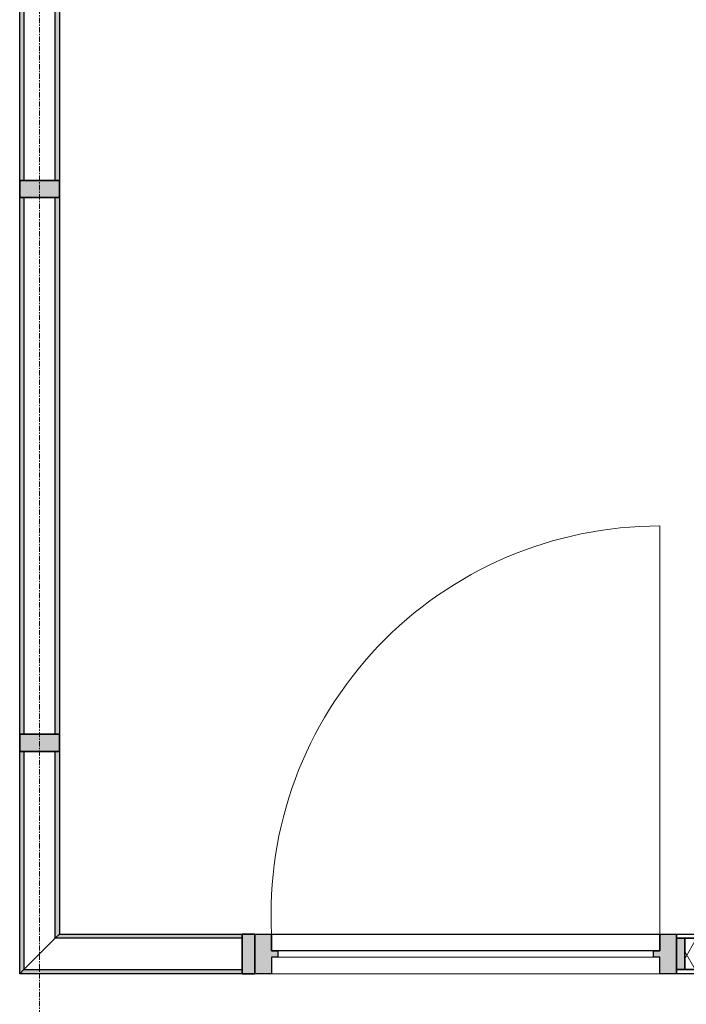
# Model space of a CAD drawing. Header units: millimetres. Extents: x 3625 to 92626, y -20577 to 42628.
# Tile 211 of 256: x 36964 to 38561, y 32041 to 34400. Entities that reach past the tile are written whole.
import ezdxf

# ---------------------------------------------------------------- set-up
doc = ezdxf.new("R2010")
doc.units = ezdxf.units.MM
doc.linetypes.add('stramien', pattern=[22.225, 12.7, -3.175, 3.175, -3.175])
for name, color, linetype, lineweight in [('A-GLAZ', 6, 'Continuous', 18), ('A-GLAZ-CWMG', 3, 'Continuous', 18), ('S-GRID', 1, 'Continuous', 18)]:
    doc.layers.add(name, color=color, linetype=linetype, lineweight=lineweight)

# ---------------------------------------------------------------- blocks, each defined once
blk = doc.blocks.new('22_KA_systeempanel_interline_dubbelglas_horizontaal - paneel_boven-7487349-Plotview plafond tweede verdieping - 1 op 100')
at = {"layer": 'A-GLAZ'}
for points in [[(643, 47.5), (-643, 47.5), (-643, 37.5), (643, 37.5)], [(643, -37.5), (-643, -37.5), (-643, -47.5), (643, -47.5)]]:
    blk.add_hatch(color=256, dxfattribs=at).paths.add_polyline_path(points, flags=0)
at = {"layer": 'A-GLAZ', "lineweight": 25}
for p, q in [((-643, 47.5), (643, 47.5)), ((-643, 37.5), (-643, 47.5)), ((643, 47.5), (643, 37.5)), ((643, 37.5), (-643, 37.5)), ((-643, -47.5), (-643, -37.5)), ((-643, -37.5), (643, -37.5)), ((643, -37.5), (643, -47.5)), ((643, -47.5), (-643, -47.5))]:
    blk.add_line(p, q, dxfattribs=at)
blk = doc.blocks.new('Rectangular Mullion - 22_interline_95x41-7485380-Plotview plafond tweede verdieping - 1 op 100')
at = {"layer": 'A-GLAZ-CWMG'}
blk.add_hatch(color=256, dxfattribs=at).paths.add_polyline_path([(20.5, -47.5), (-20.5, -47.5), (-20.5, 47.5), (20.5, 47.5)], flags=0)
at = {"layer": 'A-GLAZ-CWMG', "lineweight": 35}
for p, q in [((20.5, 47.5), (-20.5, 47.5)), ((-20.5, 47.5), (-20.5, -47.5)), ((20.5, -47.5), (20.5, 47.5)), ((-20.5, -47.5), (20.5, -47.5))]:
    blk.add_line(p, q, dxfattribs=at)
blk = doc.blocks.new('22_KA_systeempanel_interline_dubbelglas_horizontaal_hoek - paneel_boven-7485339-Plotview plafond tweede verdieping - 1 op 100')
at = {"layer": 'A-GLAZ'}
for points in [[(-242.9, 47.5), (-242.9, 37.5), (280.4, 37.5), (290.4, 47.5)], [(-242.9, -37.5), (-242.9, -47.5), (195.4, -47.5), (205.4, -37.5)]]:
    blk.add_hatch(color=256, dxfattribs=at).paths.add_polyline_path(points, flags=0)
at = {"layer": 'A-GLAZ', "lineweight": 25}
for p, q in [((-242.9, 47.5), (290.4, 47.5)), ((-242.9, 37.5), (-242.9, 47.5)), ((290.4, 47.5), (280.4, 37.5)), ((280.4, 37.5), (-242.9, 37.5)), ((-242.9, -47.5), (-242.9, -37.5)), ((-242.9, -37.5), (205.4, -37.5)), ((205.4, -37.5), (195.4, -47.5)), ((195.4, -47.5), (-242.9, -47.5))]:
    blk.add_line(p, q, dxfattribs=at)
at = {"layer": 'A-GLAZ'}
blk.add_line((280.4, 37.5), (205.4, -37.5), dxfattribs=at)
blk = doc.blocks.new('22_KA_systeempanel_dicht - staal-7485318-Plotview plafond tweede verdieping - 1 op 100')
at = {"layer": 'A-GLAZ'}
h = blk.add_hatch(color=256, dxfattribs=at)
h.paths.add_polyline_path([(287.5, -37.5), (307.5, -37.5), (307.5, 37.5), (287.5, 37.5)], flags=0)
h.paths.add_polyline_path([(-287.5, -37.5), (-287.5, 37.5), (-307.5, 37.5), (-307.5, -37.5)], flags=0)
h = blk.add_hatch(dxfattribs=at)
h.set_pattern_fill('FP_80', color=256, style=0, pattern_type=2)
h.set_pattern_definition([(60, (15145.17, -32161.4), (-103.92305, 60), []), (120, (15145.17, -32161.4), (-103.92305, -60), [])])
h.paths.add_polyline_path([(287.5, -37.5), (287.5, 37.5), (-287.5, 37.5), (-287.5, -37.5), (-224.4, -37.5)], flags=0)
at = {"layer": 'A-GLAZ', "lineweight": 25}
for p, q in [((-307.5, 47.5), (307.5, 47.5)), ((-307.5, 37.5), (-307.5, 47.5)), ((307.5, 47.5), (307.5, 37.5)), ((307.5, 37.5), (-307.5, 37.5)), ((-307.5, -37.5), (-307.5, 37.5)), ((-307.5, 37.5), (-287.5, 37.5)), ((-287.5, 37.5), (287.5, 37.5)), ((-287.5, -37.5), (-287.5, 37.5)), ((-287.5, 37.5), (-287.5, -37.5)), ((287.5, 37.5), (287.5, -37.5)), ((287.5, -37.5), (287.5, 37.5)), ((287.5, 37.5), (307.5, 37.5)), ((307.5, 37.5), (307.5, -37.5)), ((-307.5, -47.5), (-307.5, -37.5)), ((-307.5, -37.5), (307.5, -37.5)), ((-287.5, -37.5), (-307.5, -37.5)), ((287.5, -37.5), (-287.5, -37.5)), ((307.5, -37.5), (287.5, -37.5)), ((307.5, -37.5), (307.5, -47.5)), ((307.5, -47.5), (-307.5, -47.5))]:
    blk.add_line(p, q, dxfattribs=at)
blk = doc.blocks.new('Rectangular Mullion - 22_interline_95x30-7485334-Plotview plafond tweede verdieping - 1 op 100')
at = {"layer": 'A-GLAZ-CWMG'}
blk.add_hatch(color=256, dxfattribs=at).paths.add_polyline_path([(15, 47.5), (15, -47.5), (-15, -47.5), (-15, 47.5)], flags=0)
at = {"layer": 'A-GLAZ-CWMG', "lineweight": 35}
for p, q in [((15, 47.5), (-15, 47.5)), ((-15, 47.5), (-15, -47.5)), ((15, -47.5), (15, 47.5)), ((-15, -47.5), (15, -47.5))]:
    blk.add_line(p, q, dxfattribs=at)
blk = doc.blocks.new('22_KA_systeempanel_interline_dubbelglas_horizontaal_hoek - paneel_boven-7487352-Plotview plafond tweede verdieping - 1 op 100')
at = {"layer": 'A-GLAZ'}
for points in [[(205.15, 37.5), (195.15, 47.5), (-242.65, 47.5), (-242.65, 37.5)], [(290.15, -47.5), (280.15, -37.5), (-242.65, -37.5), (-242.65, -47.5)]]:
    blk.add_hatch(color=256, dxfattribs=at).paths.add_polyline_path(points, flags=0)
at = {"layer": 'A-GLAZ', "lineweight": 25}
for p, q in [((-242.65, 47.5), (195.15, 47.5)), ((-242.65, 37.5), (-242.65, 47.5)), ((195.15, 47.5), (205.15, 37.5)), ((205.15, 37.5), (-242.65, 37.5)), ((-242.65, -47.5), (-242.65, -37.5)), ((-242.65, -37.5), (280.15, -37.5)), ((280.15, -37.5), (290.15, -47.5)), ((290.15, -47.5), (-242.65, -47.5))]:
    blk.add_line(p, q, dxfattribs=at)
at = {"layer": 'A-GLAZ'}
blk.add_line((205.15, 37.5), (280.15, -37.5), dxfattribs=at)
blk = doc.blocks.new('22_KA_systeempanel_interline_dubbelglas_horizontaal - paneel_boven-7490495-Plotview plafond tweede verdieping - 1 op 100')
at = {"layer": 'A-GLAZ'}
for points in [[(769.25, 47.5), (-769.25, 47.5), (-769.25, 37.5), (769.25, 37.5)], [(769.25, -37.5), (-769.25, -37.5), (-769.25, -47.5), (769.25, -47.5)]]:
    blk.add_hatch(color=256, dxfattribs=at).paths.add_polyline_path(points, flags=0)
at = {"layer": 'A-GLAZ', "lineweight": 25}
for p, q in [((-769.25, 47.5), (769.25, 47.5)), ((-769.25, 37.5), (-769.25, 47.5)), ((769.25, 47.5), (769.25, 37.5)), ((769.25, 37.5), (-769.25, 37.5)), ((-769.25, -47.5), (-769.25, -37.5)), ((-769.25, -37.5), (769.25, -37.5)), ((769.25, -37.5), (769.25, -47.5)), ((769.25, -47.5), (-769.25, -47.5))]:
    blk.add_line(p, q, dxfattribs=at)
blk = doc.blocks.new('22_KA_systeempanel_deur - staal-7815268-Plotview plafond tweede verdieping - 1 op 100')
at = {"layer": 'A-GLAZ'}
h = blk.add_hatch(color=256, dxfattribs=at)
h.paths.add_polyline_path([(-505, 47.5), (-505, -47.5), (-465, -47.5), (-465, -7.5), (-450, -7.5), (-450, 7.5), (-465, 7.5), (-465, 47.5)], flags=0)
h.paths.add_polyline_path([(505, 47.5), (465, 47.5), (465, 7.5), (450, 7.5), (450, -7.5), (465, -7.5), (465, -47.5), (505, -47.5)], flags=0)
at = {"layer": 'A-GLAZ', "lineweight": 25}
for p, q in [((-505, 47.5), (-465, 47.5)), ((-505, -47.5), (-505, 47.5)), ((-465, 47.5), (-465, 7.5)), ((465, 47.5), (505, 47.5)), ((465, 7.5), (465, 47.5)), ((505, 47.5), (505, -47.5)), ((-465, 7.5), (-450, 7.5)), ((-450, 7.5), (-450, -7.5)), ((450, -7.5), (450, 7.5)), ((450, 7.5), (465, 7.5)), ((-450, -7.5), (-465, -7.5)), ((-465, -7.5), (-465, -47.5)), ((-465, -47.5), (-465, -7.5)), ((-465, -7.5), (465, -7.5)), ((465, -7.5), (450, -7.5)), ((465, -47.5), (465, -7.5)), ((465, -7.5), (465, -47.5)), ((-465, -47.5), (-505, -47.5)), ((465, -47.5), (-465, -47.5)), ((505, -47.5), (465, -47.5))]:
    blk.add_line(p, q, dxfattribs=at)
at = {"layer": 'A-GLAZ'}
for p, q in [((465, 47.5), (-465, 47.5)), ((450, 7.5), (-450, 7.5)), ((-465, -47.5), (-465, -1025.5))]:
    blk.add_line(p, q, dxfattribs=at)
blk.add_arc((-463.8, -95.5), 930, 269.9238, 2.9562, dxfattribs=at)

msp = doc.modelspace()

# ---------------------------------------------------------------- linework, layer by layer
at = {"layer": 'S-GRID', "linetype": 'stramien'}
msp.add_line((37011.7, 41627.6), (37011.7, -3246.7), dxfattribs=at)

# ---------------------------------------------------------------- block references
at = {"layer": 'A-GLAZ'}
for name, p, rotation in [('22_KA_systeempanel_interline_dubbelglas_horizontaal - paneel_boven-7490495-Plotview plafond tweede verdieping - 1 op 100', (37011.7, 34784), 269.9999999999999), ('22_KA_systeempanel_interline_dubbelglas_horizontaal - paneel_boven-7487349-Plotview plafond tweede verdieping - 1 op 100', (37011.7, 33330.7), 269.9999999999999), ('22_KA_systeempanel_deur - staal-7815268-Plotview plafond tweede verdieping - 1 op 100', (38032.5, 32161.4), 180), ('22_KA_systeempanel_interline_dubbelglas_horizontaal_hoek - paneel_boven-7487352-Plotview plafond tweede verdieping - 1 op 100', (37011.7, 32404.1), 269.9999999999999), ('22_KA_systeempanel_interline_dubbelglas_horizontaal_hoek - paneel_boven-7485339-Plotview plafond tweede verdieping - 1 op 100', (37254.6, 32161.4), 180)]:
    msp.add_blockref(name, p, dxfattribs=dict(at, rotation=rotation))
msp.add_blockref('22_KA_systeempanel_dicht - staal-7485318-Plotview plafond tweede verdieping - 1 op 100', (38845, 32161.4), dxfattribs=at)
at = {"layer": 'A-GLAZ-CWMG', "extrusion": (0, 0, -1)}
for name, p, rotation in [('Rectangular Mullion - 22_interline_95x41-7485380-Plotview plafond tweede verdieping - 1 op 100', (-37011.7, 33994.2), 270.0000000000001), ('Rectangular Mullion - 22_interline_95x41-7485380-Plotview plafond tweede verdieping - 1 op 100', (-37011.7, 32667.2), 270.0000000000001), ('Rectangular Mullion - 22_interline_95x30-7485334-Plotview plafond tweede verdieping - 1 op 100', (-37512.5, 32161.4), 180)]:
    msp.add_blockref(name, p, dxfattribs=dict(at, rotation=rotation))

doc.saveas('drawing.dxf')
